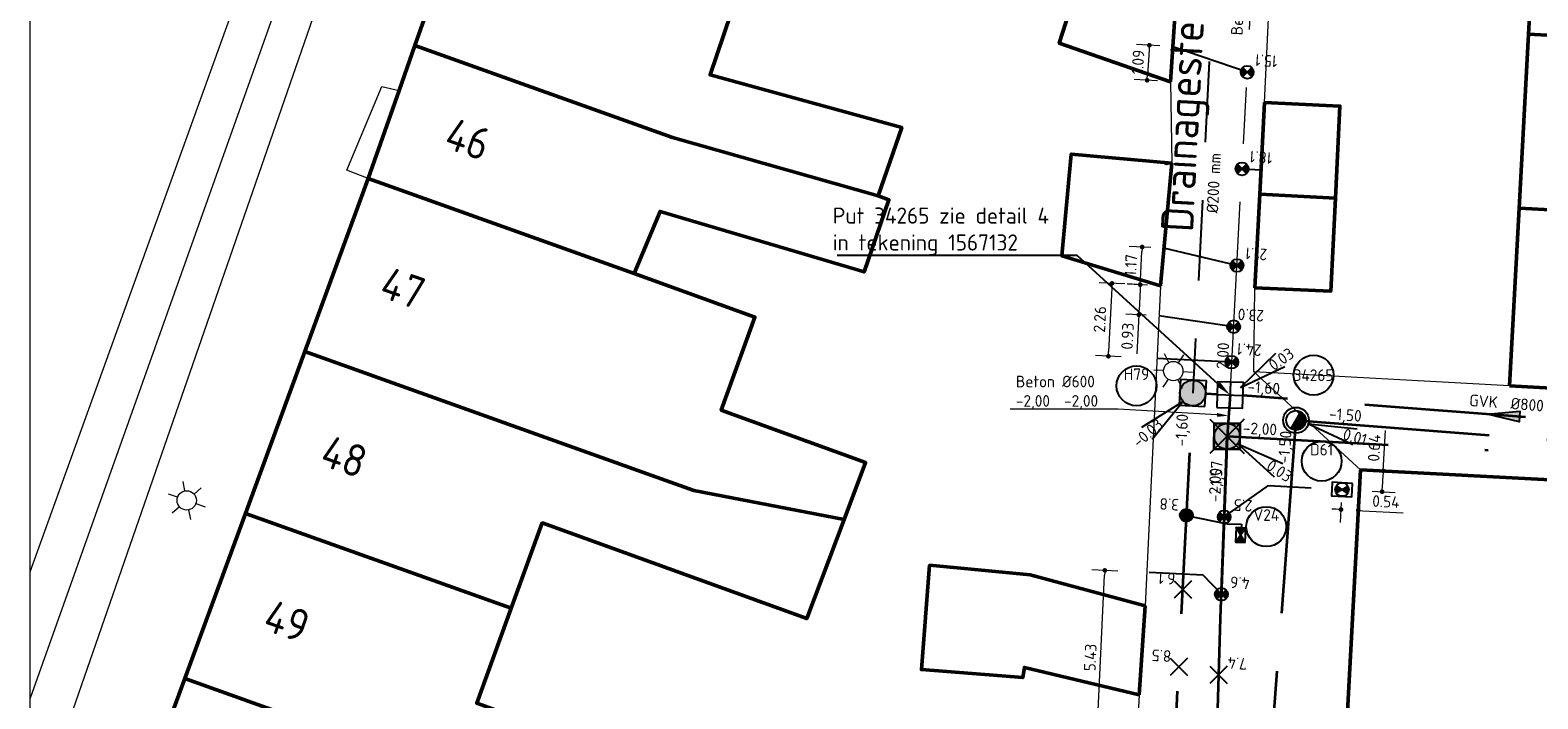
# Model space of a CAD drawing. Header units: metres. Extents: x 94680 to 94820, y 464097 to 464231.
# Tile 3 of 22: x 94680 to 94727, y 464133 to 464154. Entities that reach past the tile are written whole.
import ezdxf
from ezdxf import colors
from ezdxf.entities.mleader import LeaderData, LeaderLine
from ezdxf.enums import TextEntityAlignment as Align
from ezdxf.math import Vec2, Vec3

# ---------------------------------------------------------------- set-up
doc = ezdxf.new("R2010")
doc.units = ezdxf.units.M
for name, pattern in [('RI-DRAINAGE', [19.2, 6, -1.8, 1.8, -1.8, 2.4, -1.8, 1.8, -1.8]), ('RI-GWA', [18.45, 6, -1.8, 1.75, -1.8, 1.75, -1.8, 1.75, -1.8]), ('RI-HWA', [7.4, 5, -2.4]), ('RI-HWA_HUISAANSLUITING', [4.8, 3, -1.8]), ('RI-HWA_KOLKAANSLUITING', [4.3, 2.5, -1.8]), ('RI-VWA', [11, 5, -3, 0, -3]), ('RI-VWA_HUISAANSLUITING', [6.1, 2.5, -1.8, 0, -1.8])]:
    doc.linetypes.add(name, pattern=pattern)
doc.layers.get('0').update_dxf_attribs({"linetype": 'CONTINUOUS'})
doc.layers.get('DefPoints').update_dxf_attribs({"linetype": 'CONTINUOUS'})
for name, color, linetype, lineweight in [('B-WE-RI-GWA_STROOMRICHTING-S', 30, 'CONTINUOUS', 25), ('B-WE-RI-GWA_TRANSPORTLEIDING-G', 30, 'RI-GWA', 18), ('B_BEBOUWINGSGRENS_0', 132, 'CONTINUOUS', 50), ('B_TUSSENMUUR_0', 132, 'CONTINUOUS', 50), ('N-WE-RI-VWA-T25', 7, 'CONTINUOUS', 25), ('Q_LICHTMAST_0', 251, 'CONTINUOUS', 13), ('R-WE-RI-DRAINAGE_BOB-S', 90, 'CONTINUOUS', 25), ('R-WE-RI-DRAINAGE_DRAIN-G', 90, 'RI-DRAINAGE', 35), ('R-WE-RI-DRAINAGE_PUT-S', 90, 'CONTINUOUS', 25), ('R-WE-RI-DRAINAGE_PUTNUMMER-S', 90, 'CONTINUOUS', 25), ('R-WE-RI-GWA_HULPSTUK-S', 30, 'CONTINUOUS', 25), ('R-WE-RI-HWA_HUISAANSLUITING-G', 150, 'RI-HWA_HUISAANSLUITING', 25), ('R-WE-RI-HWA_HUISAANSLUITING_PVC-T18', 150, 'CONTINUOUS', 18), ('R-WE-RI-HWA_HULPSTUK-S', 150, 'CONTINUOUS', 25), ('R-WE-RI-HWA_HULPSTUK_INLAAT-T18', 10, 'CONTINUOUS', 18), ('R-WE-RI-HWA_KOLK-S', 150, 'CONTINUOUS', 25), ('R-WE-RI-HWA_KOLKAANSLUITING-G', 150, 'RI-HWA_KOLKAANSLUITING', 25), ('R-WE-RI-HWA_PUTNUMMER-S', 150, 'CONTINUOUS', 25), ('R-WE-RI-HWA_RIOOLPUT-S', 150, 'CONTINUOUS', 25), ('R-WE-RI-HWA_STROOMRICHTING-S', 150, 'CONTINUOUS', 25), ('R-WE-RI-HWA_TRANSPORTLEIDING-G', 150, 'RI-HWA', 35), ('R-WE-RI-VWA_HUISAANSLUITING-G', 20, 'RI-VWA_HUISAANSLUITING', 25), ('R-WE-RI-VWA_HULPSTUK-S', 20, 'CONTINUOUS', 25), ('R-WE-RI-VWA_HULPSTUK_INLAAT-T18', 10, 'CONTINUOUS', 18), ('R-WE-RI-VWA_HULPSTUK_ONTSTOPPINGSSTUK-M', 7, 'CONTINUOUS', 18), ('R-WE-RI-VWA_PUTNUMMER-S', 20, 'CONTINUOUS', 25), ('R-WE-RI-VWA_RIOOLPUT-S', 20, 'CONTINUOUS', 25), ('R-WE-RI-VWA_RIOOLPUT_KRUISPUT-S', 20, 'CONTINUOUS', 25), ('R-WE-RI-VWA_STROOMRICHTING-S', 20, 'CONTINUOUS', 25), ('R-WE-RI-VWA_TRANSPORTLEIDING-G', 20, 'RI-VWA', 35), ('R-WE-RI-VWA_TRANSPORTLEIDING-T18', 20, 'CONTINUOUS', 18), ('V-WE-RI-GWA_RIOOLPUT_INSPECTIEPUT-S', 30, 'CONTINUOUS', 25), ('V-WE-RI-GWA_STROOMRICHTING-S', 30, 'CONTINUOUS', 25), ('V-WE-RI-GWA_TRANSPORTLEIDING-G', 30, 'RI-GWA-V', 35), ('V_WEGGRENS_0', 251, 'CONTINUOUS', 13), ('Z_GBKN_HUISNUMMER_0', 251, 'CONTINUOUS', 13), ('Z_STRAATNAAM_0', 251, 'CONTINUOUS', 13)]:
    doc.layers.add(name, color=color, linetype=linetype, lineweight=lineweight)
doc.layers.add('X-XX-AL-TEKENBLAD_HULPLIJN-G', color=7, linetype='CONTINUOUS', lineweight=18, plot=False)
doc.styles.add('NLCS-ISO', font='NLCS-ISO.ttf')
doc.styles.add('NLCS-ISO-M200-T18', font='NLCS-ISO.ttf', dxfattribs={"height": 0.36})
doc.styles.add('NLCS-ISO-M200-T25', font='NLCS-ISO.ttf', dxfattribs={"height": 0.5})
doc.styles.get("Standard").update_dxf_attribs({"font": 'isocp.shx'})
doc.linetypes.add('RI-GWA-V', pattern='A,3,[24,NLCS.SHX,S=1,R=0,X=0,Y=0],3,-3', length=9)
doc.dimstyles.new('NLCS-M200-T18-BOL_L2_H1', dxfattribs={"dimscale": 0.2, "dimtxt": 2.5, "dimasz": 0.72, "dimexe": 2, "dimexo": 2, "dimgap": 0.7, "dimtad": 1, "dimzin": 0, "dimdsep": 46, "dimtxsty": 'NLCS-ISO-M200-T18', "dimblk": 'DOT', "dimcen": 0, "dimdle": 2, "dimclrd": 256, "dimclre": 256, "dimclrt": 10, "dimadec": 1, "dimazin": 0, "dimtfac": 1, "dimtdec": 3, "dimtofl": 0, "dimtmove": 0, "dimatfit": 3, "dimldrblk": 'DOT', "dimfxl": 2, "dimfxlon": 1, "dimtfillclr": 256, "dimtolj": 1, "dimtzin": 0, "dimlwd": -1, "dimlwe": -1, "dimarcsym": 0})

# ---------------------------------------------------------------- blocks, each defined once
blk = doc.blocks.new('N-SRI-PUT_HWA-SO')
h = blk.add_hatch(color=256)
h.dxf.hatch_style = 1
h.paths.add_polyline_path([(-2, 0, 1), (2, 0, 1)])
at = {"lineweight": -3, "flags": 128}
blk.add_lwpolyline([(-2, -2), (2, -2), (2, 2), (-2, 2)], close=True, dxfattribs=at)
at = {"lineweight": -3}
blk.add_circle((0, 0), 2, dxfattribs=at)
blk = doc.blocks.new('N-SRI-PUT_VWA-SO')
h = blk.add_hatch(color=256)
edge = h.paths.add_edge_path()
edge.add_arc((0, 0), 2, 0, 360)
at = {"flags": 128}
blk.add_lwpolyline([(-2, 2), (2, 2), (2, -2), (-2, -2)], close=True, dxfattribs=at)
at = {"lineweight": -3, "flags": 128}
blk.add_lwpolyline([(2, -2), (2, 2), (-2, 2), (-2, -2)], close=True, dxfattribs=at)
at = {"lineweight": -3}
blk.add_circle((0, 0), 2, dxfattribs=at)
blk = doc.blocks.new('SRI-PUT_KRUISPUT-SO')
for p, q in [((-2, 0), (2, 0)), ((0, 2), (0, -2))]:
    blk.add_line(p, q)
at = {"flags": 128}
blk.add_lwpolyline([(-2, -2), (2, -2), (2, 2), (-2, 2)], close=True, dxfattribs=at)
blk.add_solid([(2, -2), (2, 2), (2, -2)])
blk = doc.blocks.new('SRI-HULP_ONTSTOP-SO')
at = {"ltscale": 0.1}
for points in [[(-0.87, 0.58, 0.148069), (-1.05, 0, 0.148069), (-0.87, -0.58), (0, 0)], [(0, 0), (0.87, -0.58, 0.148069), (1.05, 0, 0.148069), (0.87, 0.58)]]:
    blk.add_hatch(color=256, dxfattribs=at).paths.add_polyline_path(points)
for p, q in [((0.87, 0.58), (-0.87, -0.58)), ((-0.87, 0.58), (0.87, -0.58))]:
    blk.add_line(p, q, dxfattribs=at)
at = {"flags": 128}
blk.add_lwpolyline([(-1.58, -1.05), (1.57, -1.05), (1.57, 1.05), (-1.58, 1.05)], close=True, dxfattribs=at)
at = {"ltscale": 0.1}
blk.add_circle((0, 0), 1.05, dxfattribs=at)
blk = doc.blocks.new('N-SRI-KOLK_STRAAT_450X300-SO')
h = blk.add_hatch(color=256)
h.dxf.hatch_style = 1
h.paths.add_polyline_path([(0, 0.75), (-1.125, 1.5), (-1.125, 0)])
h.paths.add_polyline_path([(1.125, 0), (1.125, 1.5), (0, 0.75)])
for p, q in [((-1.125, 0), (1.125, 1.5)), ((1.125, 0), (-1.125, 1.5))]:
    blk.add_line(p, q)
at = {"flags": 128}
blk.add_lwpolyline([(-1.125, 0), (1.125, 0), (1.125, 1.5), (-1.125, 1.5)], close=True, dxfattribs=at)
blk = doc.blocks.new('_Dot')
at = {"color": 0, "linetype": 'ByBlock', "lineweight": -2}
blk.add_line((-0.5, 0), (-1, 0), dxfattribs=at)
at = {"color": 0, "linetype": 'ByBlock', "const_width": 0.5}
blk.add_lwpolyline([(-0.25, 0, 1), (0.25, 0, 1)], format="xyb", close=True, dxfattribs=at)
blk = doc.blocks.new('*D12')
at = {"layer": 'DefPoints', "color": 0, "transparency": 16777216}
for p in [(94713.376, 464137.118), (94714.674, 464137.056, 0.043), (94714.36, 464131.63)]:
    blk.add_point(p, dxfattribs=at)
at = {"layer": 'R-WE-RI-VWA_HULPSTUK_ONTSTOPPINGSSTUK-M', "transparency": 16777216}
for p, q in [((94713.775, 464137.099), (94712.976, 464137.137)), ((94713.122, 464131.834), (94713.369, 464136.974)), ((94713.515, 464131.671), (94712.716, 464131.709))]:
    blk.add_line(p, q, dxfattribs=at)
at = {"layer": 'R-WE-RI-VWA_HULPSTUK_ONTSTOPPINGSSTUK-M', "transparency": 16777216, "xscale": 0.144, "yscale": 0.144, "zscale": 0.144}
for p, rotation in [((94713.376, 464137.118), 87.25449186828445), ((94713.116, 464131.69), 267.2544918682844)]:
    blk.add_blockref('_Dot', p, dxfattribs=dict(at, rotation=rotation))
at = {"layer": 'R-WE-RI-VWA_HULPSTUK_ONTSTOPPINGSSTUK-M', "color": 10, "transparency": 16777216, "insert": (94712.926, 464134.419), "char_height": 0.36, "attachment_point": 5, "rotation": 87.2545, "style": 'NLCS-ISO-M200-T18'}
blk.add_mtext('\\A1;5.43', dxfattribs=at)
blk = doc.blocks.new('*D13')
at = {"layer": 'DefPoints', "color": 0, "transparency": 16777216}
for p in [(94715.1, 464145.944), (94714.431, 464145.042), (94715.055, 464145.012, 0.02)]:
    blk.add_point(p, dxfattribs=at)
at = {"layer": 'R-WE-RI-VWA_HULPSTUK_ONTSTOPPINGSSTUK-M', "transparency": 16777216}
for p, q in [((94714.7, 464145.963), (94714.076, 464145.993)), ((94714.469, 464145.83), (94714.438, 464145.186)), ((94714.656, 464145.031), (94714.032, 464145.061)), ((94714.431, 464145.042), (94714.373, 464143.827))]:
    blk.add_line(p, q, dxfattribs=at)
at = {"layer": 'R-WE-RI-VWA_HULPSTUK_ONTSTOPPINGSSTUK-M', "transparency": 16777216, "xscale": 0.144, "yscale": 0.144, "zscale": 0.144}
for p, rotation in [((94714.476, 464145.974), 87.25449186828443), ((94714.431, 464145.042), 267.2544918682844)]:
    blk.add_blockref('_Dot', p, dxfattribs=dict(at, rotation=rotation))
at = {"layer": 'R-WE-RI-VWA_HULPSTUK_ONTSTOPPINGSSTUK-M', "color": 10, "transparency": 16777216, "insert": (94714.079, 464144.378), "char_height": 0.36, "attachment_point": 5, "rotation": 87.2545, "style": 'NLCS-ISO-M200-T18'}
blk.add_mtext('\\A1;0.93', dxfattribs=at)
blk = doc.blocks.new('*D14')
at = {"layer": 'DefPoints', "color": 0, "transparency": 16777216}
for p in [(94715.1, 464145.944), (94713.487, 464143.757), (94714.992, 464143.685, 0.02)]:
    blk.add_point(p, dxfattribs=at)
at = {"layer": 'R-WE-RI-VWA_HULPSTUK_ONTSTOPPINGSSTUK-M', "transparency": 16777216}
for p, q in [((94713.995, 464145.997), (94713.196, 464146.035)), ((94713.589, 464145.872), (94713.494, 464143.901)), ((94713.887, 464143.738), (94713.088, 464143.776))]:
    blk.add_line(p, q, dxfattribs=at)
at = {"layer": 'R-WE-RI-VWA_HULPSTUK_ONTSTOPPINGSSTUK-M', "transparency": 16777216, "xscale": 0.144, "yscale": 0.144, "zscale": 0.144}
for p, rotation in [((94713.596, 464146.016), 87.25449186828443), ((94713.487, 464143.757), 267.2544918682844)]:
    blk.add_blockref('_Dot', p, dxfattribs=dict(at, rotation=rotation))
at = {"layer": 'R-WE-RI-VWA_HULPSTUK_ONTSTOPPINGSSTUK-M', "color": 10, "transparency": 16777216, "insert": (94713.222, 464144.902), "char_height": 0.36, "attachment_point": 5, "rotation": 87.2545, "style": 'NLCS-ISO-M200-T18'}
blk.add_mtext('\\A1;2.26', dxfattribs=at)
blk = doc.blocks.new('*D15')
at = {"layer": 'DefPoints', "color": 0, "transparency": 16777216}
for p in [(94714.534, 464147.143), (94715.207, 464147.108, 0.02), (94715.1, 464145.944)]:
    blk.add_point(p, dxfattribs=at)
at = {"layer": 'R-WE-RI-VWA_HULPSTUK_ONTSTOPPINGSSTUK-M', "transparency": 16777216}
for p, q in [((94714.807, 464147.129), (94714.134, 464147.164)), ((94714.48, 464146.121), (94714.526, 464146.999)), ((94714.701, 464145.965), (94714.073, 464145.998))]:
    blk.add_line(p, q, dxfattribs=at)
at = {"layer": 'R-WE-RI-VWA_HULPSTUK_ONTSTOPPINGSSTUK-M', "transparency": 16777216, "xscale": 0.144, "yscale": 0.144, "zscale": 0.144}
for p, rotation in [((94714.534, 464147.143), 86.99999999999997), ((94714.472, 464145.977), 267)]:
    blk.add_blockref('_Dot', p, dxfattribs=dict(at, rotation=rotation))
at = {"layer": 'R-WE-RI-VWA_HULPSTUK_ONTSTOPPINGSSTUK-M', "color": 10, "transparency": 16777216, "insert": (94714.183, 464146.577), "char_height": 0.36, "attachment_point": 5, "rotation": 87, "style": 'NLCS-ISO-M200-T18'}
blk.add_mtext('\\A1;1.17', dxfattribs=at)
blk = doc.blocks.new('*D16')
at = {"layer": 'DefPoints', "color": 0, "transparency": 16777216}
for p in [(94715.483, 464153.351), (94714.689, 464152.312), (94715.412, 464152.265)]:
    blk.add_point(p, dxfattribs=at)
at = {"layer": 'R-WE-RI-VWA_HULPSTUK_ONTSTOPPINGSSTUK-M', "transparency": 16777216}
for p, q in [((94715.083, 464153.377), (94714.36, 464153.424)), ((94714.75, 464153.254), (94714.698, 464152.456)), ((94715.013, 464152.291), (94714.29, 464152.338))]:
    blk.add_line(p, q, dxfattribs=at)
at = {"layer": 'R-WE-RI-VWA_HULPSTUK_ONTSTOPPINGSSTUK-M', "transparency": 16777216, "xscale": 0.144, "yscale": 0.144, "zscale": 0.144}
for p, rotation in [((94714.759, 464153.398), 86.28573434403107), ((94714.689, 464152.312), 266.2857343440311)]:
    blk.add_blockref('_Dot', p, dxfattribs=dict(at, rotation=rotation))
at = {"layer": 'R-WE-RI-VWA_HULPSTUK_ONTSTOPPINGSSTUK-M', "color": 10, "transparency": 16777216, "insert": (94714.405, 464152.876), "char_height": 0.36, "attachment_point": 5, "rotation": 86.2857, "style": 'NLCS-ISO-M200-T18'}
blk.add_mtext('\\A1;1.09', dxfattribs=at)
blk = doc.blocks.new('*D121')
at = {"layer": 'DefPoints', "color": 0, "transparency": 16777216}
for p in [(94720.728, 464139.624, 0.041), (94721.264, 464139.595), (94721.231, 464138.977)]:
    blk.add_point(p, dxfattribs=at)
at = {"layer": 'R-WE-RI-VWA_HULPSTUK_ONTSTOPPINGSSTUK-M', "transparency": 16777216}
for p, q in [((94720.706, 464139.224), (94720.673, 464138.606)), ((94721.242, 464139.196), (94721.209, 464138.577)), ((94720.551, 464139.013), (94720.407, 464139.021)), ((94721.374, 464138.969), (94722.625, 464138.902))]:
    blk.add_line(p, q, dxfattribs=at)
at = {"layer": 'R-WE-RI-VWA_HULPSTUK_ONTSTOPPINGSSTUK-M', "transparency": 16777216, "xscale": 0.144, "yscale": 0.144, "zscale": 0.144}
for p, rotation in [((94720.695, 464139.005), 356.9478013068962), ((94721.231, 464138.977), 176.9478013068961)]:
    blk.add_blockref('_Dot', p, dxfattribs=dict(at, rotation=rotation))
at = {"layer": 'R-WE-RI-VWA_HULPSTUK_ONTSTOPPINGSSTUK-M', "color": 10, "transparency": 16777216, "insert": (94722.089, 464139.251), "char_height": 0.36, "attachment_point": 5, "rotation": 356.9478, "style": 'NLCS-ISO-M200-T18'}
blk.add_mtext('\\A1;0.54', dxfattribs=at)
blk = doc.blocks.new('*D122')
at = {"layer": 'DefPoints', "color": 0, "transparency": 16777216}
for p in [(94721.298, 464140.239), (94722.005, 464140.201), (94721.264, 464139.595)]:
    blk.add_point(p, dxfattribs=at)
at = {"layer": 'R-WE-RI-VWA_HULPSTUK_ONTSTOPPINGSSTUK-M', "transparency": 16777216}
for p, q in [((94722.005, 464140.201), (94722.072, 464141.452)), ((94721.697, 464140.218), (94722.405, 464140.18)), ((94721.979, 464139.701), (94721.998, 464140.057)), ((94721.663, 464139.574), (94722.371, 464139.536))]:
    blk.add_line(p, q, dxfattribs=at)
at = {"layer": 'R-WE-RI-VWA_HULPSTUK_ONTSTOPPINGSSTUK-M', "transparency": 16777216, "xscale": 0.144, "yscale": 0.144, "zscale": 0.144}
for p, rotation in [((94722.005, 464140.201), 86.94780130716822), ((94721.971, 464139.557), 266.9478013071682)]:
    blk.add_blockref('_Dot', p, dxfattribs=dict(at, rotation=rotation))
at = {"layer": 'R-WE-RI-VWA_HULPSTUK_ONTSTOPPINGSSTUK-M', "color": 10, "transparency": 16777216, "insert": (94721.723, 464140.915), "char_height": 0.36, "attachment_point": 5, "rotation": 86.9478, "style": 'NLCS-ISO-M200-T18'}
blk.add_mtext('\\A1;0.64', dxfattribs=at)
blk = doc.blocks.new('*U135')
at = {"ltscale": 0.1, "style": 'NLCS-ISO'}
for tag, p in [('BOBL', (-54.73, 0)), ('MAT', (-1, 0.5))]:
    blk.add_attdef(tag, text='', height=1.8, dxfattribs=at).set_placement(p, align=Align.BOTTOM_RIGHT)
for tag, p in [('DIA', (1, 0.5)), ('BOBR', (54.31, 0))]:
    blk.add_attdef(tag, text='', height=1.8, dxfattribs=at).set_placement(p, align=Align.BOTTOM_LEFT)
blk.add_attdef('JVA', text='', height=1.8, dxfattribs=at).set_placement((0, -1), align=Align.TOP_CENTER)
blk = doc.blocks.new('*U143')
at = {"ltscale": 0.1}
blk.add_hatch(color=256, dxfattribs=at).paths.add_polyline_path([(2.5, 0), (-2.5, -0.83), (-2.5, 0.83)])
at = {"ltscale": 0.1, "flags": 128}
blk.add_lwpolyline([(2.5, 0), (-2.5, -0.83), (-2.5, 0.83)], close=True, dxfattribs=at)
at = {"ltscale": 0.1, "style": 'NLCS-ISO'}
for tag, p in [('BOBL', (-50.2, 0)), ('MAT', (-1, 0.5))]:
    blk.add_attdef(tag, text='', height=1.8, dxfattribs=at).set_placement(p, align=Align.BOTTOM_RIGHT)
for tag, p in [('DIA', (1, 0.5)), ('BOBR', (49.35, 0))]:
    blk.add_attdef(tag, text='', height=1.8, dxfattribs=at).set_placement(p, align=Align.BOTTOM_LEFT)
blk.add_attdef('JVA', text='', height=1.8, dxfattribs=at).set_placement((0, -1), align=Align.TOP_CENTER)
blk = doc.blocks.new('*U144')
at = {"ltscale": 0.1, "style": 'NLCS-ISO'}
for tag, p in [('BOBL', (-83.6, 0)), ('MAT', (-1, 0.5))]:
    blk.add_attdef(tag, text='', height=1.8, dxfattribs=at).set_placement(p, align=Align.BOTTOM_RIGHT)
for tag, p in [('DIA', (1, 0.5)), ('BOBR', (82.83, 0))]:
    blk.add_attdef(tag, text='', height=1.8, dxfattribs=at).set_placement(p, align=Align.BOTTOM_LEFT)
blk.add_attdef('JVA', text='', height=1.8, dxfattribs=at).set_placement((0, -1), align=Align.TOP_CENTER)
blk = doc.blocks.new('*U240')
at = {"ltscale": 0.1}
blk.add_hatch(color=256, dxfattribs=at).paths.add_polyline_path([(-2.5, 0), (2.5, 0.83), (2.5, -0.83)])
at = {"ltscale": 0.1, "flags": 128}
blk.add_lwpolyline([(-2.5, 0), (2.5, 0.83), (2.5, -0.83)], close=True, dxfattribs=at)
at = {"ltscale": 0.1, "style": 'NLCS-ISO'}
for tag, p in [('BOBL', (-34.82, 0)), ('MAT', (-1, 0.5))]:
    blk.add_attdef(tag, text='', height=1.8, dxfattribs=at).set_placement(p, align=Align.BOTTOM_RIGHT)
for tag, p in [('DIA', (1, 0.5)), ('BOBR', (31.67, 0))]:
    blk.add_attdef(tag, text='', height=1.8, dxfattribs=at).set_placement(p, align=Align.BOTTOM_LEFT)
blk.add_attdef('JVA', text='', height=1.8, dxfattribs=at).set_placement((0, -1), align=Align.TOP_CENTER)
blk = doc.blocks.new('*U241')
at = {"ltscale": 0.1, "style": 'NLCS-ISO'}
for tag, p in [('BOBL', (-64.76, 0)), ('MAT', (-1, 0.5))]:
    blk.add_attdef(tag, text='', height=1.8, dxfattribs=at).set_placement(p, align=Align.BOTTOM_RIGHT)
for tag, p in [('DIA', (1, 0.5)), ('BOBR', (64.28, 0))]:
    blk.add_attdef(tag, text='', height=1.8, dxfattribs=at).set_placement(p, align=Align.BOTTOM_LEFT)
blk.add_attdef('JVA', text='', height=1.8, dxfattribs=at).set_placement((0, -1), align=Align.TOP_CENTER)
blk = doc.blocks.new('SRI-DRAIN_PUT_DOORSPUIT-SO')
at = {"lineweight": -3}
blk.add_hatch(color=256, dxfattribs=at).paths.add_polyline_path([(1.5, 0, 0.267949), (0.75, 1.3), (-0.75, -1.3, 0.57735)])
blk.add_line((-0.75, -1.3), (0.75, 1.3), dxfattribs=at)
for radius in [2, 1.5]:
    blk.add_circle((0, 0), radius, dxfattribs=at)
blk = doc.blocks.new('*U166')
for q in [(8.81, -3.76), (9.49, -1.35)]:
    blk.add_line((1.93, -0.54), q)
blk.add_circle((3.98, -6.35), 3.09)
at = {"ltscale": 0.1, "style": 'NLCS-ISO'}
blk.add_attdef('PUTHGT', text='', height=1.8, rotation=344.4023, dxfattribs=at).set_placement((7.36, -2.08), align=Align.MIDDLE_LEFT)
blk.add_attdef('PUTNR', text='', height=1.8, dxfattribs=at).set_placement((3.98, -4.55), align=Align.MIDDLE_CENTER)
blk = doc.blocks.new('*U170')
for q in [(-7.95, -5.34), (-6.3, -7.22)]:
    blk.add_line((-1.5, -1.32), q)
blk.add_circle((-8.72, 1.12), 3.09)
at = {"ltscale": 0.1, "style": 'NLCS-ISO'}
blk.add_attdef('PUTNR', text='', height=1.8, dxfattribs=at).set_placement((-8.72, 2.92), align=Align.MIDDLE_CENTER)
blk.add_attdef('PUTHGT', text='', height=1.8, rotation=41.3907, dxfattribs=at).set_placement((-8.96, -7.93), align=Align.MIDDLE_LEFT)
blk = doc.blocks.new('*U182')
for q in [(7.31, -6.19), (8.67, -4.09)]:
    blk.add_line((1.68, -1.08), q)
blk.add_circle((6.08, -13.9), 3.09)
at = {"ltscale": 0.1, "style": 'NLCS-ISO'}
blk.add_attdef('PUTHGT', text='', height=1.8, rotation=327.2357, dxfattribs=at).set_placement((6.42, -4.16), align=Align.MIDDLE_LEFT)
blk.add_attdef('PUTNR', text='', height=1.8, dxfattribs=at).set_placement((6.08, -12.1), align=Align.MIDDLE_CENTER)
blk = doc.blocks.new('*U181')
for q in [(7.08, 6.46), (8.51, 4.4)]:
    blk.add_line((1.64, 1.14), q)
blk.add_circle((12.94, 3.07), 3.09)
at = {"ltscale": 0.1, "style": 'NLCS-ISO'}
blk.add_attdef('PUTHGT', text='', height=1.8, rotation=34.8626, dxfattribs=at).set_placement((6.26, 4.39), align=Align.MIDDLE_LEFT)
blk.add_attdef('PUTNR', text='', height=1.8, dxfattribs=at).set_placement((12.94, 3.07), align=Align.MIDDLE_CENTER)
blk = doc.blocks.new('SRI-BOB-SO')
at = {"ltscale": 0.1, "style": 'NLCS-ISO'}
blk.add_attdef('B.O.B.', text='', height=1.8, dxfattribs=at).set_placement((0.05, -0.02), align=Align.BOTTOM_CENTER)
blk = doc.blocks.new('Q_LICHTMAST')
for points in [[(0, 0.3), (0, 0.6)], [(-0.26, 0.15), (-0.52, 0.3)], [(0.26, 0.15), (0.52, 0.3)], [(-0.26, -0.15), (-0.52, -0.3)], [(0, -0.3), (0, -0.6)], [(0.26, -0.15), (0.52, -0.3)]]:
    blk.add_lwpolyline(points)
blk.add_circle((0, 0), 0.3)
blk = doc.blocks.new('Achtergrond')
at = {"layer": 'B_BEBOUWINGSGRENS_0'}
for p, q in [((94726.51, 464153.742), (94726.801, 464159.125)), ((94691.991, 464153.393), (94693.284, 464157.071)), ((94715.553, 464154.437), (94715.412, 464152.265)), ((94726.218, 464148.349), (94726.51, 464153.742)), ((94691.501, 464151.999), (94691.991, 464153.393)), ((94690.541, 464149.268), (94691.501, 464151.999)), ((94718.18, 464148.785), (94718.327, 464151.627)), ((94715.448, 464149.74), (94715.1, 464145.944)), ((94718.03, 464145.88), (94718.18, 464148.785)), ((94725.92, 464142.84), (94726.218, 464148.349)), ((94686.739, 464138.883), (94688.582, 464143.907)), ((94734.22, 464142.39), (94725.92, 464142.84)), ((94720.704, 464129.099), (94721.298, 464140.239)), ((94721.298, 464140.239), (94734.065, 464139.559)), ((94684.862, 464133.766), (94686.739, 464138.883)), ((94714.624, 464136.018), (94714.442, 464133.26)), ((94682.99, 464128.662), (94684.862, 464133.766))]:
    blk.add_line(p, q, dxfattribs=at)
for points in [[(94715.412, 464152.265), (94711.966, 464153.466), (94712.593, 464155.428)], [(94701.789, 464154.373), (94701.14, 464152.48), (94707.08, 464150.85), (94706.351, 464148.728)], [(94718.327, 464151.627), (94720.66, 464151.51), (94720.521, 464148.658)], [(94715.1, 464145.944), (94712.044, 464146.869), (94712.334, 464150.026), (94715.448, 464149.74)], [(94688.582, 464143.907), (94690.38, 464148.81), (94690.541, 464149.268)], [(94706.351, 464148.728), (94706.686, 464148.606), (94705.917, 464146.372), (94699.59, 464148.244), (94698.786, 464146.32)], [(94720.521, 464148.658), (94720.38, 464145.77), (94718.03, 464145.88)], [(94698.786, 464146.32), (94702.53, 464144.97), (94701.49, 464142.08), (94705.96, 464140.46), (94705.294, 464138.692)], [(94705.294, 464138.692), (94704.139, 464135.622), (94695.94, 464138.59), (94694.982, 464135.952)], [(94714.442, 464133.26), (94710.884, 464134.108), (94710.83, 464133.795), (94707.692, 464134.041), (94707.943, 464137.277), (94711.058, 464136.976), (94714.624, 464136.018)], [(94694.982, 464135.952), (94693.91, 464133), (94697.7, 464131.63), (94697.87, 464132.11), (94700.84, 464131.03), (94700.125, 464129.058)]]:
    blk.add_lwpolyline(points, dxfattribs=at)
at = {"layer": 'B_TUSSENMUUR_0'}
for p, q in [((94690.541, 464149.268), (94698.786, 464146.32)), ((94718.18, 464148.785), (94720.521, 464148.658)), ((94726.218, 464148.349), (94736.222, 464147.807)), ((94686.739, 464138.883), (94694.982, 464135.952))]:
    blk.add_line(p, q, dxfattribs=at)
for points in [[(94726.51, 464153.742), (94732.809, 464153.4), (94734.807, 464153.292)], [(94691.991, 464153.393), (94699.98, 464150.535), (94706.351, 464148.728)], [(94688.582, 464143.907), (94700.636, 464139.593), (94705.294, 464138.692)], [(94700.125, 464129.058), (94696.958, 464129.439), (94684.862, 464133.766)]]:
    blk.add_lwpolyline(points, dxfattribs=at)
at = {"layer": 'V_WEGGRENS_0'}
for p, q in [((94707.026, 464208.913), (94680.069, 464133.162)), ((94680.069, 464137.071), (94692.458, 464171.481)), ((94718.327, 464151.627), (94718.56, 464156.68)), ((94715.412, 464152.265), (94715.448, 464149.74)), ((94715.1, 464145.944), (94714.624, 464136.018)), ((94717.99, 464143.27), (94718.03, 464145.88)), ((94721.298, 464140.239), (94717.99, 464143.27)), ((94725.92, 464142.84), (94717.99, 464143.27))]:
    blk.add_line(p, q, dxfattribs=at)
for points in [[(94680.069, 464128.959), (94689.64, 464156.56), (94706.067, 464202.48)], [(94690.541, 464149.268), (94689.881, 464149.526), (94690.969, 464152.117), (94691.501, 464151.999)], [(94714.442, 464133.26), (94714.373, 464131.898), (94714.36, 464131.63)]]:
    blk.add_lwpolyline(points, dxfattribs=at)
at = {"layer": 'X-XX-AL-TEKENBLAD_HULPLIJN-G'}
blk.add_lwpolyline([(94680.069, 464230.57), (94820.241, 464230.57), (94820.241, 464097.716), (94680.069, 464097.716)], close=True, dxfattribs=at)
at = {"layer": 'Q_LICHTMAST_0'}
for p, rotation in [((94715.499, 464143.298), 87), ((94684.921, 464139.288), 71)]:
    blk.add_blockref('Q_LICHTMAST', p, dxfattribs=dict(at, rotation=rotation))
at = {"layer": 'Z_GBKN_HUISNUMMER_0', "linetype": 'Continuous'}
for s, rotation, p in [('46', -19.5, (94693.639, 464150.491)), ('47', -19.2, (94691.622, 464145.873)), ('48', -19.2, (94689.804, 464140.651)), ('49', -19.2, (94688.028, 464135.55))]:
    blk.add_text(s, height=1, rotation=rotation, dxfattribs=at).set_placement(p, align=Align.MIDDLE)
at = {"layer": 'Z_STRAATNAAM_0', "linetype": 'Continuous'}
blk.add_text('Drainagesteeg', height=1, rotation=87, dxfattribs=at).set_placement((94715.964, 464151.536), align=Align.MIDDLE)
blk = doc.blocks.new('SRI-HULP_INLAAT_KOLK-SO')
h = blk.add_hatch(color=256)
edge = h.paths.add_edge_path()
edge.add_arc((0, 0), 1, 0, 360)
blk.add_circle((0, 0), 1)
blk = doc.blocks.new('SRI-HULP_INLAAT_BLIND-SO')
blk.add_line((-5.43, 5.4), (5.4, -5.4))
at = {"flags": 128}
blk.add_lwpolyline([(5.38, 5.42), (0, 0), (-5.4, -5.4)], dxfattribs=at)
blk = doc.blocks.new('SRI-HULP_INLAAT_125MM-SO')
h = blk.add_hatch(color=256)
h.dxf.hatch_style = 1
h.paths.add_polyline_path([(-0.71, 0.71, 0.198912), (-1, 0, 0.198912), (-0.71, -0.71), (0, 0)])
h = blk.add_hatch(color=256)
h.dxf.hatch_style = 1
h.paths.add_polyline_path([(1, 0, 0.198912), (0.71, 0.71), (0, 0), (0.71, -0.71, 0.198912)])
for p, q in [((-0.71, 0.71), (0.71, -0.71)), ((-0.71, -0.71), (0.71, 0.71))]:
    blk.add_line(p, q)
blk.add_circle((0, 0), 1)
blk = doc.blocks.new('*U222')
at = {"ltscale": 0.1, "style": 'NLCS-ISO'}
for tag, p in [('BOBL', (-70.13, 0)), ('MAT', (-0.5, 0.5))]:
    blk.add_attdef(tag, text='', height=1.8, dxfattribs=at).set_placement(p, align=Align.BOTTOM_RIGHT)
for tag, p in [('DIA', (0.5, 0.5)), ('BOBR', (95.47, 0))]:
    blk.add_attdef(tag, text='', height=1.8, dxfattribs=at).set_placement(p, align=Align.BOTTOM_LEFT)
blk.add_attdef('JVA', text='', height=1.8, dxfattribs=at).set_placement((0, -1), align=Align.TOP_CENTER)
at = {"ltscale": 0.1, "style": 'NLCS-ISO', "flags": 1}
blk.add_attdef('PUTNR-L', text='', height=1.8, dxfattribs=at).set_placement((-0.82, -5.89), align=Align.BOTTOM_RIGHT)
blk.add_attdef('PUTNR-L', text='', height=1.8, dxfattribs=at).set_placement((1.95, -5.77), align=Align.BOTTOM_LEFT)
blk = doc.blocks.new('V-SRI-PUT_GWA-SO')
blk.add_hatch(color=256).paths.add_polyline_path([(1.41, 1.41, 0.664858), (-2, 0.02), (-2, -0.02, 0.196534), (-1.41, -1.41)])
at = {"ltscale": 0.1, "flags": 128}
for points in [[(-2.65, 2.65), (2.65, -2.65)], [(2.65, 2.65), (-2.65, -2.65)]]:
    blk.add_lwpolyline(points, dxfattribs=at)
at = {"flags": 128}
blk.add_lwpolyline([(-2, 2), (2, 2), (2, -2), (-2, -2)], close=True, dxfattribs=at)
at = {"lineweight": -3, "flags": 128}
blk.add_lwpolyline([(2, -2), (2, 2), (-2, 2), (-2, -2)], close=True, dxfattribs=at)
at = {"lineweight": -3}
blk.add_circle((0, 0), 2, dxfattribs=at)

msp = doc.modelspace()

# ---------------------------------------------------------------- linework, layer by layer
at = {"layer": 'B-WE-RI-GWA_TRANSPORTLEIDING-G', "elevation": 0.02, "flags": 128}
msp.add_lwpolyline([(94717.258, 464142.556), (94718.588, 464167.64)], dxfattribs=at)
at = {"layer": 'R-WE-RI-DRAINAGE_DRAIN-G', "flags": 128}
for points in [[(94719.301, 464141.772), (94716.811, 464108.914)], [(94719.301, 464141.772), (94734.015, 464140.643), (94738.756, 464141.603)]]:
    msp.add_lwpolyline(points, dxfattribs=at)
at = {"layer": 'R-WE-RI-HWA_HUISAANSLUITING-G', "flags": 128}
for points, elevation in [([(94717.63, 464149.565), (94718.219, 464149.535)], 0.02), ([(94717.075, 464138.776), (94718.452, 464139.745), (94721.264, 464139.595)], 0.041)]:
    msp.add_lwpolyline(points, dxfattribs=dict(at, elevation=elevation))
at = {"layer": 'R-WE-RI-HWA_KOLKAANSLUITING-G', "flags": 128}
for points in [[(94720.895, 464199.991), (94719.338, 464185.41), (94718.273, 464175.256), (94717.454, 464164.941), (94716.675, 464154.103), (94716.102, 464142.616)], [(94715.91, 464138.821), (94717.165, 464138.565), (94717.61, 464138.555), (94717.589, 464138.213)]]:
    msp.add_lwpolyline(points, dxfattribs=at)
at = {"layer": 'R-WE-RI-HWA_TRANSPORTLEIDING-G', "flags": 128}
for points, elevation in [([(94714.632, 464113.601), (94716.102, 464142.616)], -0.04), ([(94733.796, 464141.308), (94717.658, 464142.543)], -0.12)]:
    msp.add_lwpolyline(points, dxfattribs=dict(at, elevation=elevation))
at = {"layer": 'R-WE-RI-HWA_TRANSPORTLEIDING-G', "elevation": 0.02}
msp.add_lwpolyline([(94716.858, 464142.569), (94716.501, 464142.588)], dxfattribs=at)
at = {"layer": 'R-WE-RI-VWA_HUISAANSLUITING-G', "flags": 128}
for points in [[(94717.788, 464152.561), (94715.482, 464153.351)], [(94717.471, 464146.57), (94715.207, 464147.108)], [(94717.37, 464144.672), (94715.055, 464145.012)], [(94717.312, 464143.574), (94714.992, 464143.685)], [(94716.99, 464136.377), (94716.426, 464136.972), (94714.674, 464137.056)]]:
    msp.add_lwpolyline(points, dxfattribs=at)
at = {"layer": 'R-WE-RI-VWA_TRANSPORTLEIDING-G', "flags": 128}
for points, elevation in [([(94717.258, 464142.556), (94717.164, 464141.274)], 0.02), ([(94717.164, 464141.274), (94740.283, 464140.058)], 0.04)]:
    msp.add_lwpolyline(points, dxfattribs=dict(at, elevation=elevation))
msp.add_lwpolyline([(94717.164, 464141.274), (94715.858, 464104.602)], dxfattribs=at)
at = {"layer": 'V-WE-RI-GWA_TRANSPORTLEIDING-G', "flags": 128}
msp.add_lwpolyline([(94716.05, 464104.646), (94716.959, 464135.639), (94717.164, 464141.274)], dxfattribs=at)

# ---------------------------------------------------------------- block references
msp.add_blockref('Achtergrond', (0, 0))
at = {"layer": 'B-WE-RI-GWA_STROOMRICHTING-S'}
ref = msp.add_blockref('*U135', (94717.923, 464155.098), dxfattribs=dict(at, xscale=0.2000000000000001, yscale=0.2000000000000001, zscale=0.2000000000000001, rotation=86.96491403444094))
ref.add_attrib('MAT', 'Beton', dxfattribs={"layer": '0', "ltscale": 0.1, "height": 0.36, "rotation": 86.9649, "style": 'NLCS-ISO'}).set_placement((94717.813, 464154.904), align=Align.BOTTOM_RIGHT)
ref.add_attrib('BOBL', '2,00', dxfattribs={"layer": '0', "ltscale": 0.1, "height": 0.36, "rotation": 86.9649, "style": 'NLCS-ISO'}).set_placement((94717.343, 464144.168), align=Align.BOTTOM_RIGHT)
at = {"layer": 'R-WE-RI-DRAINAGE_BOB-S', "xscale": 0.2, "yscale": 0.2, "zscale": 0.2}
for p, rotation in [((94720.802, 464141.657), 355.6108839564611), ((94719.236, 464140.91), 85.66637254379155)]:
    msp.add_blockref('SRI-BOB-SO', p, dxfattribs=dict(at, rotation=rotation)).add_auto_attribs({'B.O.B.': '-1,50'})
at = {"layer": 'R-WE-RI-DRAINAGE_PUT-S', "xscale": 0.2, "yscale": 0.2, "zscale": 0.2}
msp.add_blockref('SRI-DRAIN_PUT_DOORSPUIT-SO', (94719.301, 464141.772), dxfattribs=at)
at = {"layer": 'R-WE-RI-DRAINAGE_PUTNUMMER-S', "xscale": 0.2, "yscale": 0.2, "zscale": 0.2}
msp.add_blockref('*U166', (94719.301, 464141.772), dxfattribs=at).add_auto_attribs({'PUTNR': 'D61', 'PUTHGT': '0.01'})
at = {"layer": 'R-WE-RI-GWA_HULPSTUK-S', "xscale": 0.2, "yscale": 0.2, "zscale": 0.2}
for p in [(94717.789, 464152.561), (94717.63, 464149.565), (94717.471, 464146.569), (94717.37, 464144.672), (94717.312, 464143.574)]:
    msp.add_blockref('SRI-HULP_INLAAT_125MM-SO', p, dxfattribs=at)
at = {"layer": 'R-WE-RI-HWA_HULPSTUK-S', "xscale": 0.2, "yscale": 0.2, "zscale": 0.2, "rotation": 176.9478013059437}
msp.add_blockref('SRI-HULP_ONTSTOP-SO', (94720.728, 464139.624), dxfattribs=at)
at = {"layer": 'R-WE-RI-HWA_HULPSTUK-S'}
for name, p, xscale, yscale, zscale in [('SRI-HULP_INLAAT_KOLK-SO', (94715.906, 464138.825), 0.2, 0.2, 0.2), ('SRI-HULP_INLAAT_BLIND-SO', (94715.793, 464136.524), 0.05, 0.05, 0.05), ('SRI-HULP_INLAAT_BLIND-SO', (94715.672, 464134.127), 0.05, 0.05, 0.05)]:
    msp.add_blockref(name, p, dxfattribs=dict(at, xscale=xscale, yscale=yscale, zscale=zscale))
at = {"layer": 'R-WE-RI-HWA_KOLK-S', "xscale": 0.2, "yscale": 0.2, "zscale": 0.2, "rotation": 87.60751700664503}
msp.add_blockref('N-SRI-KOLK_STRAAT_450X300-SO', (94717.739, 464138.206, -0.19), dxfattribs=at)
at = {"layer": 'R-WE-RI-HWA_PUTNUMMER-S', "xscale": 0.2, "yscale": 0.2, "zscale": 0.2}
msp.add_blockref('*U170', (94716.102, 464142.616), dxfattribs=at).add_auto_attribs({'PUTNR': 'H79', 'PUTHGT': '-0.03'})
at = {"layer": 'R-WE-RI-HWA_RIOOLPUT-S', "xscale": 0.2, "yscale": 0.2, "zscale": 0.2, "rotation": 86.88261143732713}
msp.add_blockref('N-SRI-PUT_HWA-SO', (94716.102, 464142.616), dxfattribs=at)
at = {"layer": 'R-WE-RI-HWA_STROOMRICHTING-S', "xscale": 0.2, "yscale": 0.2, "zscale": 0.2, "rotation": 355.6227024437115}
msp.add_blockref('*U240', (94725.727, 464141.926), dxfattribs=at).add_auto_attribs({'MAT': 'GVK', 'DIA': '%%C800', 'BOBL': '-1,60', 'BOBR': '-1,60'})
at = {"layer": 'R-WE-RI-HWA_STROOMRICHTING-S'}
ref = msp.add_blockref('*U241', (94715.367, 464128.109), dxfattribs=dict(at, xscale=0.2, yscale=0.2, zscale=0.2, rotation=87.10005184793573))
ref.add_attrib('BOBR', '-1,60', dxfattribs={"layer": '0', "ltscale": 0.1, "height": 0.36, "rotation": 87.1001, "style": 'NLCS-ISO'}).set_placement((94716.018, 464140.948), align=Align.BOTTOM_LEFT)
at = {"layer": 'R-WE-RI-VWA_HULPSTUK-S'}
for name, p, xscale, yscale, zscale in [('SRI-HULP_INLAAT_125MM-SO', (94717.075, 464138.776, 0.041), 0.2, 0.2, 0.2), ('SRI-HULP_INLAAT_125MM-SO', (94716.99, 464136.377), 0.2, 0.2, 0.2), ('SRI-HULP_INLAAT_BLIND-SO', (94716.901, 464133.879), 0.05, 0.05, 0.05)]:
    msp.add_blockref(name, p, dxfattribs=dict(at, xscale=xscale, yscale=yscale, zscale=zscale))
at = {"layer": 'R-WE-RI-VWA_PUTNUMMER-S', "xscale": 0.2, "yscale": 0.2, "zscale": 0.2}
for name, p, values in [('*U181', (94717.258, 464142.556, 0.02), {'PUTNR': '34265', 'PUTHGT': '0.03'}), ('*U182', (94717.163, 464141.254), {'PUTNR': 'V24', 'PUTHGT': '0.03'})]:
    msp.add_blockref(name, p, dxfattribs=at).add_auto_attribs(values)
at = {"layer": 'R-WE-RI-VWA_RIOOLPUT-S', "xscale": 0.2, "yscale": 0.2, "zscale": 0.2, "rotation": 359.2583811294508}
msp.add_blockref('N-SRI-PUT_VWA-SO', (94717.164, 464141.274), dxfattribs=at)
at = {"layer": 'R-WE-RI-VWA_RIOOLPUT_KRUISPUT-S', "xscale": 0.2, "yscale": 0.2, "zscale": 0.2, "rotation": 358.1877368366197}
msp.add_blockref('SRI-PUT_KRUISPUT-SO', (94717.258, 464142.556, 0.02), dxfattribs=at)
at = {"layer": 'R-WE-RI-VWA_STROOMRICHTING-S', "xscale": 0.2, "yscale": 0.2, "zscale": 0.2, "rotation": 356.9891239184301}
msp.add_blockref('*U143', (94728.723, 464140.666), dxfattribs=at).add_auto_attribs({'MAT': 'PVC', 'DIA': '%%C315', 'BOBL': '-2,00', 'BOBR': '-2,10'})
at = {"layer": 'R-WE-RI-VWA_STROOMRICHTING-S'}
ref = msp.add_blockref('*U144', (94716.511, 464122.938), dxfattribs=dict(at, xscale=0.2, yscale=0.2, zscale=0.2, rotation=87.96038857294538))
ref.add_attrib('BOBR', '-1,57', dxfattribs={"layer": '0', "ltscale": 0.1, "height": 0.36, "rotation": 87.9604, "style": 'NLCS-ISO'}).set_placement((94717.101, 464139.494), align=Align.BOTTOM_LEFT)
at = {"layer": 'V-WE-RI-GWA_RIOOLPUT_INSPECTIEPUT-S', "xscale": 0.2, "yscale": 0.2, "zscale": 0.2}
msp.add_blockref('V-SRI-PUT_GWA-SO', (94717.164, 464141.274), dxfattribs=at)
at = {"layer": 'V-WE-RI-GWA_STROOMRICHTING-S'}
ref = msp.add_blockref('*U222', (94716.504, 464120.143), dxfattribs=dict(at, xscale=0.2, yscale=0.2, zscale=0.2, rotation=88.3211176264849))
ref.add_attrib('BOBR', '-2,00', dxfattribs={"layer": '0', "ltscale": 0.1, "height": 0.36, "rotation": 88.3211, "style": 'NLCS-ISO'}).set_placement((94717.064, 464139.228), align=Align.BOTTOM_LEFT)

# ---------------------------------------------------------------- texts
at = {"layer": 'R-WE-RI-HWA_HUISAANSLUITING_PVC-T18', "insert": (94716.525, 464148.202), "char_height": 0.36, "attachment_point": 1, "rotation": 87.1433, "style": 'NLCS-ISO-M200-T18'}
msp.add_mtext_dynamic_manual_height_columns('%%C200 mm', width=3.13526, gutter_width=1.8, heights=[0], dxfattribs=at)
at = {"layer": 'R-WE-RI-HWA_HULPSTUK_INLAAT-T18', "char_height": 0.36, "width": 1.81903, "attachment_point": 1, "rotation": 176.4742, "style": 'NLCS-ISO-M200-T18'}
for s, insert in [('3.8', (94715.661, 464138.97)), ('6.1', (94715.545, 464136.673)), ('8.5', (94715.423, 464134.276))]:
    msp.add_mtext(s, dxfattribs=dict(at, insert=insert))
at = {"layer": 'R-WE-RI-VWA_HULPSTUK_INLAAT-T18', "char_height": 0.36, "width": 1.77151, "attachment_point": 1, "rotation": 175.9534, "style": 'NLCS-ISO-M200-T18'}
for s, insert in [('15.1', (94718.712, 464152.713)), ('18.1', (94718.553, 464149.718)), ('21.1', (94718.395, 464146.722)), ('23.0', (94718.294, 464144.824)), ('24.1', (94718.219, 464143.755)), ('2.5', (94717.938, 464138.931)), ('4.6', (94717.853, 464136.532)), ('7.4', (94717.764, 464134.034))]:
    msp.add_mtext(s, dxfattribs=dict(at, insert=insert))

# ---------------------------------------------------------------- dimensions: what is measured, and where the dimension line sits
at = {"layer": 'R-WE-RI-VWA_HULPSTUK_ONTSTOPPINGSSTUK-M'}
for base, p1, p2, angle, picture, middle in [((94714.689, 464152.312), (94715.482, 464153.351), (94715.412, 464152.265), 86.2857, '*D16', (94714.405, 464152.876)), ((94714.534, 464147.143), (94715.1, 464145.944), (94715.207, 464147.108, 0.02), 87, '*D15', (94714.183, 464146.577)), ((94713.487, 464143.757), (94715.1, 464145.944), (94714.992, 464143.685, 0.02), 87.2545, '*D14', (94713.222, 464144.902)), ((94714.431, 464145.042), (94715.1, 464145.944), (94715.055, 464145.012, 0.02), 87.2545, '*D13', (94714.079, 464144.378)), ((94713.376, 464137.118), (94714.36, 464131.63), (94714.674, 464137.056, 0.043), 87.2545, '*D12', (94712.926, 464134.419))]:
    dim = msp.add_linear_dim(base=base, p1=p1, p2=p2, angle=angle, dimstyle='NLCS-M200-T18-BOL_L2_H1', dxfattribs=at)
    dim.commit()
    dim.dimension.update_dxf_attribs({"geometry": picture, "text_midpoint": middle})
for p1, p2, distance, picture, middle in [((94721.264, 464139.595), (94721.298, 464140.239), -0.708, '*D122', (94721.723, 464140.915)), ((94720.728, 464139.624, 0.041), (94721.264, 464139.595), -0.619, '*D121', (94722.089, 464139.251))]:
    dim = msp.add_aligned_dim(p1=p1, p2=p2, distance=distance, dimstyle='NLCS-M200-T18-BOL_L2_H1', dxfattribs=at)
    dim.commit()
    dim.dimension.update_dxf_attribs({"geometry": picture, "text_midpoint": middle})

# ---------------------------------------------------------------- leaders
at = {"layer": 'N-WE-RI-VWA-T25'}
ml = msp.add_multileader_mtext('Standard', dxfattribs=at)
ml.set_content('Put 34265 zie detail 4\\Pin tekening 1567132', color=256, style='NLCS-ISO-M200-T25')
ml.set_leader_properties(color=256, linetype='ByLayer', lineweight=-1)
ml.build(insert=Vec2(0, 0))
ml.multileader.update_dxf_attribs({"text_left_attachment_type": 5, "text_right_attachment_type": 5, "dogleg_length": 0.5, "arrow_head_size": 0.5})
ctx = ml.context
ctx.base_point, ctx.char_height, ctx.arrow_head_size, ctx.landing_gap_size, ctx.plane_origin = Vec3(94704.763, 464146.884, 0.04), 0.5, 0.5, 0.18, Vec3(94729.694, 464142.198, 0.04)
ctx.left_attachment, ctx.right_attachment = 5, 5
notes = []
notes.append((ctx, [(0, (1, 1, 0), (94712.523, 464146.884, 0.04), (-1, 0), 0.5, [(0, [(94717.258, 464142.556, 0.04)], 0, [])])]))
ctx.mtext.insert, ctx.mtext.flow_direction = Vec3(94704.943, 464148.367, 0.04), 5
at = {"layer": 'R-WE-RI-VWA_TRANSPORTLEIDING-T18'}
ml = msp.add_multileader_mtext('Standard', dxfattribs=at)
ml.set_content('Beton %%C600 \\P-2,00  -2,00', color=256, style='NLCS-ISO-M200-T18')
ml.set_leader_properties(color=256, linetype='ByLayer', lineweight=-1)
ml.build(insert=Vec2(0, 0))
ml.multileader.update_dxf_attribs({"text_left_attachment_type": 5, "text_right_attachment_type": 5, "dogleg_length": 0.36, "arrow_head_size": 0.36})
ctx = ml.context
ctx.base_point, ctx.char_height, ctx.arrow_head_size, ctx.landing_gap_size, ctx.plane_origin = Vec3(94710.44, 464142.121, 0.02), 0.36, 0.36, 0.18, Vec3(94717.211, 464141.915, 0.02)
ctx.left_attachment, ctx.right_attachment = 5, 5
notes.append((ctx, [(0, (1, 1, 0), (94713.788, 464142.121, 0.02), (-1, 0), 0.36, [(0, [(94717.211, 464141.915, 0.02)], 0, [])])]))
ctx.mtext.insert, ctx.mtext.flow_direction = Vec3(94710.62, 464143.153, 0.02), 5
for ctx, leaders in notes:
    for number, flags, end, landing, length, lines in leaders:
        leader = LeaderData()
        leader.index, (leader.has_last_leader_line, leader.has_dogleg_vector, leader.attachment_direction) = number, flags
        leader.last_leader_point, leader.dogleg_vector, leader.dogleg_length = Vec3(end), Vec3(landing), length
        for number, points, colour, breaks in lines:
            line = LeaderLine()
            line.index, line.vertices, line.color, line.breaks = number, Vec3.list(points), colors.encode_raw_color(colour), breaks
            leader.lines.append(line)
        ctx.leaders.append(leader)

doc.saveas('drawing.dxf')
